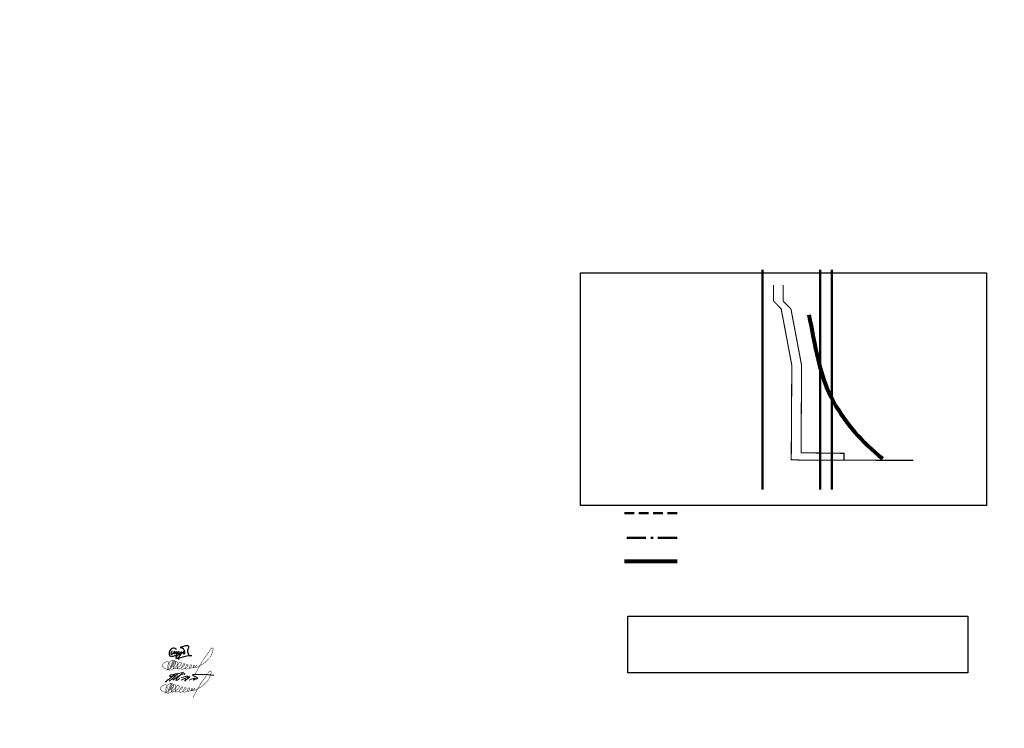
# Model space of a CAD drawing. Header units: millimetres. Extents: x 0 to 5880, y 0 to 297.
# Tile 1 of 35: x 0 to 412, y 0 to 297. Entities that reach past the tile are written whole.
import ezdxf

# ---------------------------------------------------------------- set-up
doc = ezdxf.new("R2010")
doc.units = ezdxf.units.MM
for name, pattern in [('K5LT32770', [0]), ('K5LT_AXLED_REINFORCED', [13, 8, -2, 1, -2]), ('K5LT_BASIC', [0]), ('K5LT_DASHED_REINFORCED', [6, 4, -2]), ('K5LT_REINFORCED', [0]), ('K5LT_THIN', [0])]:
    doc.linetypes.add(name, pattern=pattern)
doc.layers.add('Системный слой', color=7, linetype='Continuous')
picture_1 = doc.add_image_def('image5.jpg', size_in_pixel=(737, 422))
picture_2 = doc.add_image_def('image8.png', size_in_pixel=(769, 128))

# ---------------------------------------------------------------- blocks, each defined once
blk = doc.blocks.new('U77')
at = {"layer": 'Системный слой', "color": 7, "linetype": 'K5LT_REINFORCED', "lineweight": 80}
blk.add_open_spline([(330.5, 173.35), (333.15, 160.85), (334.82, 147.51), (340.95, 136.72), (345.97, 127.87), (352.77, 119.99), (361.37, 113.06)], degree=3, knots=[0, 0, 0, 0, 1, 1, 1, 2, 2, 2, 2], dxfattribs=at)
blk = doc.blocks.new('U79')
at = {"layer": 'Системный слой', "color": 7, "linetype": 'K5LT32770', "lineweight": 30}
for points, knots in [([(65.65, 32.93), (65.57, 33.09), (65.48, 33.21), (65.36, 33.31), (65.2, 33.45), (64.97, 33.53), (64.76, 33.56), (64.48, 33.61), (64.15, 33.55), (63.89, 33.44), (63.57, 33.3), (63.29, 33), (63.07, 32.72), (62.87, 32.45), (62.69, 32.12), (62.62, 31.79), (62.56, 31.54), (62.53, 31.26), (62.58, 31.02), (62.63, 30.8), (62.71, 30.53), (62.87, 30.39), (63.04, 30.24), (63.35, 30.22), (63.59, 30.2), (64, 30.16), (64.44, 30.3), (64.83, 30.43), (65.18, 30.55), (65.52, 30.71), (65.84, 30.91)], [0, 0, 0, 0, 1, 1, 1, 2, 2, 2, 3, 3, 3, 4, 4, 4, 5, 5, 5, 6, 6, 6, 7, 7, 7, 8, 8, 8, 9, 9, 9, 10, 10, 10, 10]), ([(63.91, 32.44), (63.83, 32.26), (63.73, 32.09), (63.63, 31.92), (63.54, 31.79), (63.39, 31.68), (63.35, 31.54), (63.32, 31.44), (63.3, 31.3), (63.34, 31.21), (63.37, 31.15), (63.43, 31.07), (63.49, 31.05), (63.59, 31), (63.74, 31.07), (63.85, 31.11), (64, 31.18), (64.1, 31.35), (64.22, 31.48), (64.5, 31.76), (65.09, 32.48), (65, 32.35), (64.97, 32.3), (64.75, 32.1), (64.69, 31.94), (64.64, 31.82), (64.56, 31.67), (64.6, 31.56), (64.63, 31.5), (64.7, 31.42), (64.76, 31.39), (64.85, 31.36), (64.98, 31.43), (65.08, 31.48), (65.36, 31.6), (65.63, 32.32), (65.67, 32.22), (65.69, 32.16), (65.58, 31.84), (65.57, 31.65), (65.57, 31.54), (65.53, 31.37), (65.59, 31.32), (65.65, 31.28), (65.82, 31.32), (65.91, 31.37), (65.98, 31.41), (66.03, 31.49), (66.09, 31.55), (66.33, 31.78), (66.74, 32.38), (66.73, 32.33), (66.73, 32.3), (66.37, 31.92), (66.32, 31.67), (66.3, 31.56), (66.25, 31.41), (66.3, 31.32), (66.34, 31.26), (66.44, 31.2), (66.5, 31.19), (66.63, 31.16), (66.77, 31.32), (66.89, 31.4), (67.04, 31.51), (67.17, 31.66), (67.31, 31.78), (67.39, 31.84), (67.46, 31.92), (67.55, 31.97), (67.59, 31.99), (67.65, 32.03), (67.69, 32.03), (67.75, 32.02), (67.77, 31.85), (67.77, 31.76), (67.79, 31.58), (67.63, 31.41), (67.54, 31.24), (67.42, 31), (67.26, 30.78), (67.11, 30.56), (66.89, 30.25), (66.69, 29.92), (66.41, 29.67), (66.24, 29.52), (66.08, 29.3), (65.87, 29.27), (65.78, 29.25), (65.65, 29.23), (65.58, 29.28), (65.52, 29.32), (65.49, 29.42), (65.47, 29.5), (65.45, 29.62), (65.48, 29.77), (65.52, 29.89), (65.59, 30.1), (65.75, 30.28), (65.91, 30.43), (66.05, 30.56), (66.22, 30.66), (66.39, 30.76), (66.59, 30.88), (66.8, 30.98), (67.01, 31.08), (67.12, 31.14), (67.23, 31.2), (67.34, 31.25), (67.49, 31.31), (67.68, 31.31), (67.81, 31.4), (67.92, 31.47), (68, 31.59), (68.1, 31.68), (68.33, 31.9), (68.51, 32.22), (68.8, 32.34), (68.84, 32.36), (68.92, 32.39), (68.93, 32.39), (68.94, 32.39), (68.82, 32.32), (68.77, 32.28), (68.72, 32.23), (68.65, 32.19), (68.61, 32.13), (68.54, 32.04), (68.52, 31.9), (68.51, 31.79), (68.51, 31.66), (68.54, 31.53), (68.6, 31.42), (68.64, 31.35), (68.68, 31.26), (68.74, 31.23), (68.82, 31.19), (68.98, 31.23), (69.05, 31.29), (69.13, 31.35), (69.16, 31.49), (69.18, 31.6), (69.21, 31.77), (69.14, 31.95), (69.11, 32.11), (69.08, 32.26), (69.05, 32.41), (68.99, 32.56), (68.93, 32.73), (68.83, 32.89), (68.73, 33.06), (68.66, 33.18), (68.6, 33.35), (68.48, 33.43), (68.42, 33.48), (68.33, 33.5), (68.25, 33.54), (68.12, 33.59), (67.99, 33.63), (67.85, 33.67), (67.72, 33.71), (67.58, 33.74), (67.45, 33.79), (67.38, 33.81), (67.26, 33.83), (67.25, 33.86), (67.24, 33.9), (67.39, 33.95), (67.47, 33.99), (67.61, 34.07), (67.78, 34.12), (67.94, 34.18), (68.43, 34.37), (68.94, 34.55), (69.47, 34.65), (69.69, 34.69), (69.94, 34.79), (70.16, 34.75), (70.28, 34.72), (70.42, 34.68), (70.52, 34.6), (70.62, 34.53), (70.73, 34.43), (70.76, 34.31), (70.8, 34.21), (70.76, 34.08), (70.74, 33.97), (70.72, 33.75), (70.68, 33.53), (70.59, 33.32), (70.53, 33.19), (70.41, 33.08), (70.37, 32.94), (70.34, 32.84), (70.34, 32.73), (70.33, 32.62), (70.32, 32.49), (70.3, 32.35), (70.3, 32.22), (70.31, 32.06), (70.35, 31.9), (70.39, 31.75), (70.42, 31.62), (70.48, 31.5), (70.52, 31.38), (70.56, 31.28), (70.6, 31.18), (70.64, 31.07), (70.67, 30.98), (70.7, 30.89), (70.72, 30.8), (70.73, 30.7), (70.73, 30.61), (70.72, 30.52)], [0, 0, 0, 0, 1, 1, 1, 2, 2, 2, 3, 3, 3, 4, 4, 4, 5, 5, 5, 6, 6, 6, 7, 7, 7, 8, 8, 8, 9, 9, 9, 10, 10, 10, 11, 11, 11, 12, 12, 12, 13, 13, 13, 14, 14, 14, 15, 15, 15, 16, 16, 16, 17, 17, 17, 18, 18, 18, 19, 19, 19, 20, 20, 20, 21, 21, 21, 22, 22, 22, 23, 23, 23, 24, 24, 24, 25, 25, 25, 26, 26, 26, 27, 27, 27, 28, 28, 28, 29, 29, 29, 30, 30, 30, 31, 31, 31, 32, 32, 32, 33, 33, 33, 34, 34, 34, 35, 35, 35, 36, 36, 36, 37, 37, 37, 38, 38, 38, 39, 39, 39, 40, 40, 40, 41, 41, 41, 42, 42, 42, 43, 43, 43, 44, 44, 44, 45, 45, 45, 46, 46, 46, 47, 47, 47, 48, 48, 48, 49, 49, 49, 50, 50, 50, 51, 51, 51, 52, 52, 52, 53, 53, 53, 54, 54, 54, 55, 55, 55, 56, 56, 56, 57, 57, 57, 58, 58, 58, 59, 59, 59, 60, 60, 60, 61, 61, 61, 62, 62, 62, 63, 63, 63, 64, 64, 64, 65, 65, 65, 66, 66, 66, 67, 67, 67, 68, 68, 68, 69, 69, 69, 70, 70, 70, 71, 71, 71, 71]), ([(66.81, 28.85), (66.57, 29.02), (66.43, 29.17), (66.38, 29.3), (66.25, 29.61), (67.38, 29.63), (67.89, 29.78), (68.58, 29.98), (69.28, 30.2), (69.98, 30.33), (70.42, 30.42), (70.86, 30.53), (71.3, 30.54), (71.55, 30.54), (71.79, 30.52), (72.04, 30.49)], [0, 0, 0, 0, 1, 1, 1, 2, 2, 2, 3, 3, 3, 4, 4, 4, 5, 5, 5, 5])]:
    blk.add_open_spline(points, degree=3, knots=knots, dxfattribs=at)
blk = doc.blocks.new('U80')
at = {"layer": 'Системный слой', "color": 7, "linetype": 'K5LT_THIN', "const_width": 0.18}
for points in [[(64.05, 17.59), (63.67, 16.63), (63.59, 16.45), (63.53, 16.24), (63.53, 16.16), (63.53, 16.09), (63.58, 16.06), (63.69, 16.07), (63.8, 16.18), (63.95, 16.35), (64.02, 16.49), (64.07, 16.6), (64.34, 17.37), (64.38, 17.64), (64.36, 17.91), (64.29, 18.28), (64.21, 18.45), (64.09, 18.59), (63.91, 18.68), (63.61, 18.72), (63.32, 18.72), (63, 18.7), (62.7, 18.63), (62.51, 18.55), (62.24, 18.37), (61.95, 18.16), (61.8, 17.98), (61.62, 17.68), (61.46, 17.41), (61.32, 17.02), (61.22, 16.69), (61.18, 16.35), (61.2, 15.84), (61.25, 15.4), (61.36, 15.03), (61.48, 14.89), (61.67, 14.77), (61.85, 14.73), (62.01, 14.73), (62.26, 14.77), (62.54, 14.83), (62.77, 14.9), (62.95, 14.99), (63.21, 15.11), (63.53, 15.3), (63.64, 15.39), (63.74, 15.48), (63.95, 15.65), (64.58, 16.18), (64.82, 16.41), (65.05, 16.68), (65.25, 16.97), (65.33, 17.16), (65.37, 17.41), (65.39, 17.66), (65.37, 17.82), (65.32, 17.98), (65.19, 18.12), (65.05, 18.21), (64.84, 18.26), (64.7, 18.28), (64.43, 18.28), (64.3, 18.28), (64.26, 18.28), (64.21, 18.27), (64.17, 18.25), (64.12, 18.23), (64.09, 18.2), (64, 18.12), (63.93, 18.03), (63.82, 17.89), (63.71, 17.73), (63.62, 17.56), (63.54, 17.39), (63.43, 17.08), (63.36, 16.84), (63.33, 16.59), (63.35, 16.15), (63.4, 15.93), (63.48, 15.67), (63.55, 15.52), (63.63, 15.42), (63.69, 15.33), (63.74, 15.29), (63.82, 15.25), (63.86, 15.24), (63.94, 15.22), (64.01, 15.22), (64.12, 15.22), (64.23, 15.25), (64.41, 15.3), (64.99, 15.6), (65.81, 16.11), (66.1, 16.35), (66.3, 16.55), (66.54, 16.83), (66.76, 17.15), (66.88, 17.36), (66.9, 17.41), (66.92, 17.48), (66.91, 17.56), (66.9, 17.63), (66.88, 17.72), (66.83, 17.81), (66.79, 17.87), (66.7, 17.95), (66.64, 17.98), (66.55, 18.01), (66.48, 18.02), (66.39, 18.02), (66.27, 18.01), (66.18, 17.98), (66.1, 17.95), (66.03, 17.91), (65.89, 17.81), (65.76, 17.69), (65.68, 17.58), (65.63, 17.48), (65.51, 17.23), (65.43, 16.98), (65.28, 16.57), (65.22, 16.3), (65.18, 16.03), (65.17, 15.7), (65.18, 15.55), (65.2, 15.42), (65.23, 15.33), (65.26, 15.28), (65.3, 15.23), (65.34, 15.2), (65.4, 15.19), (65.48, 15.18), (65.57, 15.2), (66.12, 15.37), (66.73, 15.64), (67.51, 16.16), (67.75, 16.38), (67.98, 16.63), (68.19, 16.92), (68.26, 17.1), (68.26, 17.23), (68.26, 17.29), (68.25, 17.34), (68.24, 17.36), (68.22, 17.39), (68.18, 17.42), (68.14, 17.45), (68.11, 17.46), (68.07, 17.47), (68, 17.46), (67.93, 17.43), (67.86, 17.39), (67.8, 17.34), (67.73, 17.25), (67.62, 17.1), (67.5, 16.91), (67.38, 16.73), (67.27, 16.5), (67.14, 16.22), (67.03, 15.98), (66.97, 15.81), (66.93, 15.57), (66.93, 15.38), (66.95, 15.21), (66.98, 15.18), (67.04, 15.12), (67.08, 15.1), (67.14, 15.08), (67.22, 15.08), (67.33, 15.09), (67.44, 15.12), (67.93, 15.28), (68.26, 15.44), (68.76, 15.74), (69.09, 15.98), (69.26, 16.14), (69.42, 16.33), (69.57, 16.55), (69.64, 16.69), (69.66, 16.82), (69.67, 16.91), (69.66, 16.96), (69.64, 17.02), (69.6, 17.07), (69.53, 17.12), (69.48, 17.13), (69.39, 17.13), (69.33, 17.13), (69.26, 17.1), (69.21, 17.07), (69.17, 17.04), (69.11, 16.97), (69.05, 16.87), (68.98, 16.73), (68.87, 16.5), (68.81, 16.33), (68.74, 16.09), (68.71, 15.83), (68.68, 15.6), (68.69, 15.46), (68.7, 15.39), (68.72, 15.33), (68.74, 15.28), (68.75, 15.23), (68.8, 15.18), (68.92, 15.15), (69.09, 15.17), (69.51, 15.28), (69.82, 15.41), (70.36, 15.71), (70.66, 15.94), (70.91, 16.17), (71.14, 16.38), (71.21, 16.51), (71.22, 16.72), (71.21, 16.82), (71.19, 16.87), (71.13, 16.92), (71.02, 16.94), (70.93, 16.95), (70.86, 16.94), (70.79, 16.92), (70.74, 16.89), (70.68, 16.81), (70.6, 16.69), (70.49, 16.48), (70.4, 16.25), (70.35, 16.08), (70.3, 15.92), (70.28, 15.78), (70.28, 15.72), (70.29, 15.65), (70.32, 15.61), (70.4, 15.52), (70.48, 15.46), (70.56, 15.44), (70.73, 15.47), (70.99, 15.57), (71.43, 15.75), (71.77, 15.91), (72.04, 16.08), (72.25, 16.23), (72.41, 16.38), (72.46, 16.47), (72.46, 16.54), (72.42, 16.61), (72.38, 16.65), (72.31, 16.69), (72.22, 16.72), (72.11, 16.73), (72.04, 16.72), (71.98, 16.72), (71.91, 16.68), (71.83, 16.57), (71.8, 16.49), (71.78, 16.37), (71.78, 16.27), (71.8, 16.13), (71.81, 15.99), (71.84, 15.91), (71.86, 15.84), (71.89, 15.81), (71.92, 15.78), (71.99, 15.77), (72.13, 15.77), (72.28, 15.79), (72.44, 15.87), (72.58, 15.96), (72.76, 16.08), (72.92, 16.22), (73.07, 16.36), (73.26, 16.6), (73.29, 16.66), (73.31, 16.73), (73.28, 16.76), (73.23, 16.75), (73.18, 16.72), (73.11, 16.62), (73, 16.45), (72.88, 16.24), (72.84, 16.15), (72.82, 16), (72.83, 15.93), (72.86, 15.88), (72.88, 15.84), (72.92, 15.81), (72.96, 15.8), (73.03, 15.8), (73.1, 15.82), (73.38, 15.93), (73.9, 16.16), (74.55, 16.54), (75.72, 17.19), (76.34, 17.57), (76.75, 17.91), (77.35, 18.49), (78.04, 19.24), (78.89, 20.11), (79.27, 20.71), (79.74, 21.83), (79.95, 22.32), (80.08, 22.8), (80.16, 23.2), (80.18, 23.51), (80.18, 23.65), (80.14, 23.82), (80.06, 23.95), (79.93, 24.01), (79.79, 24.02), (79.69, 24), (79.6, 23.97), (79.48, 23.87), (79.4, 23.78), (79.23, 23.56), (76.51, 19.71), (76, 18.98), (75.54, 18.31), (72.55, 12.86)], [(63.66, 18.55), (63.48, 18.54), (63.41, 18.5), (63.27, 18.38), (63.14, 18.12), (62.74, 17.11), (62.24, 15.78), (62.04, 15.35), (61.91, 15.19), (61.6, 15.03), (61.46, 15), (61.25, 15), (60.99, 15.05), (60.74, 15.13), (60.45, 15.24), (60.21, 15.36), (59.99, 15.46), (59.79, 15.61), (59.59, 15.78), (59.37, 15.96), (59.14, 16.12), (58.99, 16.28), (58.92, 16.4), (58.87, 16.55), (58.88, 16.71), (58.94, 16.9), (59.06, 17.1), (59.4, 17.5), (59.72, 17.8), (60.08, 18.03), (60.52, 18.22), (60.8, 18.3), (60.98, 18.33), (61.07, 18.32), (61.17, 18.3), (61.31, 18.24), (61.42, 18.17), (61.53, 18.03), (61.63, 17.8), (61.69, 17.42), (61.72, 17.13), (61.74, 16.74), (61.72, 16.53), (61.66, 16.27), (61.58, 15.95), (61.49, 15.72), (61.34, 15.36), (61.21, 15.13), (60.89, 14.68)], [(62.17, 16.04), (63.08, 16.48)], [(63.66, 18.55), (62.34, 15.13)]]:
    blk.add_lwpolyline(points, dxfattribs=at)
blk = doc.blocks.new('U81')
at = {"layer": 'Системный слой', "color": 7, "linetype": 'K5LT_THIN', "lineweight": 18}
blk.add_arc((43.28, 46.09), 32.63, 306.1798, 315.028, dxfattribs=at)
for points, knots in [([(61.12, 19.82), (61.1, 19.78), (61.07, 19.71), (61.02, 19.57), (61.2, 19.43), (61.53, 19.74), (61.88, 20.18), (62.53, 20.61), (63.19, 21.19), (63.92, 21.76), (64.65, 22.37), (65.07, 22.79), (65.26, 22.99)], [0, 0, 0, 0, 0.113653, 0.254015, 0.376707, 0.660679, 1.362779, 2.210229, 2.931504, 4.015017, 4.972839, 5.797245, 5.797245, 5.797245, 5.797245]), ([(66.12, 22.38), (65.59, 22.24), (64.69, 22), (63.69, 21.69), (63.04, 21.69), (62.81, 22), (62.95, 22.34), (63.35, 22.37), (63.83, 22.51), (64.66, 22.63), (65.82, 22.95), (66.94, 22.83), (67.88, 23.46), (68.15, 23.11), (68.01, 23.06), (67.91, 23.02)], [0, 0, 0, 0, 1.640413, 2.788647, 3.181003, 3.475016, 3.785471, 4.050237, 4.604416, 5.320544, 6.566646, 8.105837, 8.942503, 9.016001, 9.262776, 9.262776, 9.262776, 9.262776]), ([(64.11, 20.14), (64.52, 20.48), (65.27, 21.1), (66.35, 21.87), (67.31, 22.49), (68.26, 22.68), (68.82, 22.88), (69.11, 22.93), (69.16, 22.9), (69.17, 22.82), (69.06, 22.75), (68.99, 22.67), (68.94, 22.61), (68.93, 22.59)], [0, 0, 0, 0, 1.600081, 2.884789, 3.999168, 4.989608, 5.748814, 5.808954, 5.844678, 5.9081, 6.008557, 6.193433, 6.246811, 6.246811, 6.246811, 6.246811]), ([(66.66, 21.79), (66.44, 21.56), (66.06, 21.18), (65.62, 20.7), (65.25, 19.65), (66.17, 20.31), (66.87, 20.82)], [0, 0, 0, 0, 0.943722, 1.596659, 2.060412, 3.620108, 3.620108, 3.620108, 3.620108]), ([(68.55, 23.5), (68.26, 23.21), (67.67, 22.64), (67.06, 22.1), (66.75, 21.82)], [0, 0, 0, 0, 1.224779, 2.458686, 2.458686, 2.458686, 2.458686]), ([(67.48, 21.09), (67.79, 21.2), (68.3, 21.38), (69.02, 21.59), (69.58, 21.73), (70.04, 21.88), (70.38, 21.96), (70.67, 21.81), (70.46, 21.48), (69.93, 21.24), (69.02, 20.72), (68.44, 20.57), (67.63, 20.07), (68.1, 20.65), (68.77, 20.69), (69.82, 21.27), (70.5, 21.52), (71.32, 21.59), (71.06, 21.11), (70.62, 21.06), (70.23, 20.59), (69.68, 20.46), (69.36, 20.25), (69.13, 20.06), (69.35, 19.8), (69.56, 19.87), (69.71, 19.93)], [0, 0, 0, 0, 0.990963, 1.623035, 2.227872, 2.723593, 3.088374, 3.278162, 3.505494, 3.99811, 5.147713, 6.302849, 6.633495, 6.869523, 7.817376, 8.903985, 10.181806, 10.436559, 10.772489, 11.221547, 11.804027, 12.456012, 12.832551, 13.028922, 13.203282, 13.634223, 13.634223, 13.634223, 13.634223]), ([(70.93, 20.2), (71.13, 20.29), (71.52, 20.46), (72.08, 20.65), (72.69, 20.85), (73.04, 20.9), (73.42, 20.99), (73.44, 20.82), (73.24, 20.71), (73.17, 20.43), (73.02, 20.28), (72.71, 20.18), (72.86, 20.4), (73.07, 20.45), (73.36, 20.59), (73.74, 20.62), (74.09, 20.75), (74.35, 20.81), (74.59, 20.83), (74.54, 21.08), (74.37, 21.27), (74.02, 21.41), (73.66, 21.64), (73.26, 21.79), (72.95, 21.96), (72.67, 22.08), (72.5, 22.21), (72.38, 22.34), (72.47, 22.53), (72.8, 22.49), (73.25, 22.54), (74.47, 22.5), (75.87, 22.57), (77.35, 22.48), (78.31, 22.54), (79.12, 22.44), (79.87, 22.33), (80.46, 22.33), (80.94, 22.27), (81.17, 22.25), (81.28, 22.24)], [0, 0, 0, 0, 0.64163, 1.29356, 1.794076, 2.471833, 2.611863, 2.671968, 2.913963, 3.1978, 3.472127, 3.65366, 3.783753, 4.022062, 4.337011, 4.71493, 5.169515, 5.417604, 5.569151, 5.768386, 5.982635, 6.339042, 6.859114, 7.263983, 7.608077, 7.940186, 8.151131, 8.270542, 8.429415, 8.641048, 9.147181, 9.852258, 12.263923, 13.365611, 14.28805, 15.131885, 15.811435, 16.555968, 16.916296, 17.247859, 17.247859, 17.247859, 17.247859])]:
    blk.add_open_spline(points, degree=3, knots=knots, dxfattribs=at)
blk = doc.blocks.new('U82')
at = {"layer": 'Системный слой', "color": 7, "linetype": 'K5LT_THIN', "const_width": 0.18}
for points in [[(64.89, 27.26), (64.51, 26.29), (64.43, 26.11), (64.37, 25.91), (64.36, 25.83), (64.37, 25.76), (64.42, 25.72), (64.53, 25.74), (64.64, 25.84), (64.79, 26.01), (64.86, 26.15), (64.91, 26.26), (65.18, 27.03), (65.21, 27.3), (65.2, 27.58), (65.13, 27.95), (65.05, 28.11), (64.92, 28.25), (64.74, 28.34), (64.44, 28.38), (64.16, 28.38), (63.84, 28.36), (63.54, 28.29), (63.35, 28.21), (63.08, 28.04), (62.79, 27.82), (62.64, 27.64), (62.45, 27.34), (62.3, 27.07), (62.16, 26.69), (62.05, 26.35), (62.01, 26.01), (62.04, 25.5), (62.08, 25.06), (62.2, 24.7), (62.32, 24.56), (62.51, 24.44), (62.69, 24.39), (62.84, 24.39), (63.1, 24.43), (63.38, 24.49), (63.61, 24.56), (63.79, 24.66), (64.04, 24.77), (64.37, 24.97), (64.48, 25.05), (64.58, 25.14), (64.79, 25.31), (65.42, 25.84), (65.65, 26.07), (65.89, 26.35), (66.09, 26.64), (66.17, 26.82), (66.21, 27.08), (66.23, 27.32), (66.2, 27.48), (66.16, 27.65), (66.03, 27.78), (65.88, 27.87), (65.68, 27.92), (65.54, 27.95), (65.27, 27.95), (65.14, 27.95), (65.1, 27.94), (65.04, 27.93), (65, 27.92), (64.95, 27.89), (64.92, 27.86), (64.84, 27.78), (64.77, 27.7), (64.65, 27.56), (64.55, 27.4), (64.46, 27.22), (64.38, 27.05), (64.27, 26.74), (64.19, 26.51), (64.17, 26.26), (64.19, 25.81), (64.24, 25.59), (64.31, 25.33), (64.39, 25.18), (64.46, 25.08), (64.53, 25), (64.58, 24.95), (64.65, 24.91), (64.7, 24.9), (64.78, 24.88), (64.85, 24.88), (64.96, 24.88), (65.07, 24.91), (65.25, 24.97), (65.82, 25.26), (66.65, 25.78), (66.94, 26.02), (67.14, 26.21), (67.38, 26.49), (67.6, 26.81), (67.72, 27.02), (67.74, 27.07), (67.75, 27.15), (67.75, 27.22), (67.74, 27.29), (67.71, 27.38), (67.67, 27.48), (67.62, 27.53), (67.53, 27.61), (67.47, 27.65), (67.39, 27.68), (67.31, 27.68), (67.23, 27.68), (67.11, 27.67), (67.02, 27.65), (66.93, 27.61), (66.86, 27.57), (66.73, 27.47), (66.6, 27.35), (66.52, 27.25), (66.46, 27.14), (66.35, 26.89), (66.27, 26.64), (66.12, 26.23), (66.06, 25.96), (66.02, 25.7), (66.01, 25.36), (66.01, 25.21), (66.04, 25.08), (66.07, 24.99), (66.09, 24.94), (66.14, 24.89), (66.18, 24.86), (66.23, 24.85), (66.31, 24.85), (66.41, 24.86), (66.96, 25.03), (67.56, 25.3), (68.35, 25.82), (68.59, 26.05), (68.81, 26.29), (69.03, 26.58), (69.1, 26.77), (69.1, 26.89), (69.1, 26.95), (69.09, 27), (69.08, 27.03), (69.05, 27.05), (69.02, 27.09), (68.98, 27.11), (68.94, 27.13), (68.91, 27.13), (68.84, 27.12), (68.77, 27.1), (68.7, 27.06), (68.64, 27), (68.57, 26.91), (68.46, 26.76), (68.34, 26.58), (68.22, 26.39), (68.1, 26.16), (67.98, 25.89), (67.86, 25.64), (67.81, 25.47), (67.77, 25.24), (67.77, 25.05), (67.79, 24.88), (67.82, 24.84), (67.87, 24.79), (67.91, 24.76), (67.98, 24.74), (68.06, 24.74), (68.17, 24.75), (68.28, 24.79), (68.77, 24.95), (69.1, 25.11), (69.59, 25.4), (69.92, 25.64), (70.1, 25.8), (70.25, 25.99), (70.4, 26.21), (70.48, 26.35), (70.5, 26.48), (70.51, 26.57), (70.5, 26.63), (70.48, 26.68), (70.43, 26.74), (70.36, 26.78), (70.32, 26.79), (70.23, 26.79), (70.17, 26.79), (70.1, 26.77), (70.04, 26.73), (70, 26.7), (69.95, 26.63), (69.89, 26.53), (69.82, 26.39), (69.71, 26.16), (69.65, 26), (69.58, 25.76), (69.55, 25.49), (69.52, 25.26), (69.52, 25.13), (69.54, 25.05), (69.55, 24.99), (69.57, 24.94), (69.59, 24.89), (69.63, 24.84), (69.75, 24.81), (69.93, 24.84), (70.35, 24.95), (70.65, 25.07), (71.19, 25.37), (71.5, 25.61), (71.75, 25.83), (71.97, 26.04), (72.04, 26.18), (72.06, 26.39), (72.05, 26.48), (72.02, 26.53), (71.97, 26.58), (71.86, 26.6), (71.77, 26.61), (71.69, 26.61), (71.63, 26.58), (71.58, 26.55), (71.52, 26.47), (71.44, 26.35), (71.33, 26.14), (71.24, 25.91), (71.19, 25.74), (71.14, 25.58), (71.12, 25.44), (71.12, 25.38), (71.13, 25.31), (71.16, 25.27), (71.24, 25.18), (71.32, 25.12), (71.4, 25.1), (71.57, 25.13), (71.83, 25.23), (72.27, 25.41), (72.61, 25.57), (72.87, 25.74), (73.09, 25.9), (73.25, 26.04), (73.29, 26.14), (73.29, 26.2), (73.26, 26.27), (73.22, 26.31), (73.15, 26.35), (73.06, 26.38), (72.95, 26.39), (72.87, 26.38), (72.82, 26.38), (72.74, 26.34), (72.66, 26.23), (72.64, 26.15), (72.62, 26.04), (72.62, 25.94), (72.64, 25.79), (72.65, 25.66), (72.67, 25.57), (72.69, 25.51), (72.73, 25.47), (72.76, 25.44), (72.82, 25.43), (72.97, 25.43), (73.12, 25.45), (73.28, 25.53), (73.42, 25.62), (73.6, 25.75), (73.76, 25.89), (73.91, 26.03), (74.1, 26.27), (74.13, 26.32), (74.14, 26.39), (74.12, 26.42), (74.07, 26.42), (74.02, 26.38), (73.95, 26.29), (73.83, 26.11), (73.72, 25.91), (73.67, 25.81), (73.66, 25.66), (73.67, 25.59), (73.7, 25.54), (73.72, 25.5), (73.76, 25.48), (73.8, 25.46), (73.86, 25.46), (73.93, 25.48), (74.22, 25.59), (74.74, 25.82), (75.39, 26.21), (76.56, 26.86), (77.18, 27.24), (77.59, 27.57), (78.18, 28.15), (78.88, 28.9), (79.73, 29.77), (80.11, 30.37), (80.58, 31.49), (80.79, 31.98), (80.92, 32.46), (80.99, 32.86), (81.02, 33.17), (81.02, 33.31), (80.98, 33.48), (80.9, 33.62), (80.77, 33.67), (80.62, 33.68), (80.53, 33.67), (80.44, 33.63), (80.32, 33.53), (80.23, 33.45), (80.07, 33.22), (77.35, 29.37), (76.83, 28.65), (76.38, 27.97), (73.38, 22.53)], [(64.5, 28.22), (64.32, 28.2), (64.25, 28.17), (64.11, 28.04), (63.97, 27.79), (63.58, 26.77), (63.08, 25.44), (62.88, 25.01), (62.75, 24.86), (62.44, 24.69), (62.3, 24.66), (62.09, 24.66), (61.83, 24.72), (61.57, 24.8), (61.28, 24.91), (61.05, 25.02), (60.83, 25.13), (60.63, 25.28), (60.42, 25.45), (60.21, 25.62), (59.98, 25.79), (59.83, 25.94), (59.75, 26.06), (59.71, 26.21), (59.71, 26.37), (59.78, 26.56), (59.9, 26.76), (60.24, 27.17), (60.56, 27.47), (60.92, 27.69), (61.35, 27.88), (61.64, 27.97), (61.82, 27.99), (61.91, 27.99), (62.01, 27.97), (62.15, 27.9), (62.25, 27.83), (62.36, 27.7), (62.47, 27.46), (62.53, 27.09), (62.56, 26.79), (62.57, 26.41), (62.56, 26.2), (62.5, 25.93), (62.41, 25.61), (62.33, 25.38), (62.18, 25.02), (62.05, 24.79), (61.72, 24.34)], [(63, 25.7), (63.91, 26.14)], [(64.5, 28.21), (63.17, 24.8)]]:
    blk.add_lwpolyline(points, dxfattribs=at)

msp = doc.modelspace()

# ---------------------------------------------------------------- linework, layer by layer
at = {"layer": 'Системный слой', "color": 7, "linetype": 'K5LT_BASIC', "lineweight": 50}
for p, q in [((311.14, 100.09), (311.14, 192.09)), ((335.34, 100.09), (335.34, 192.09)), ((340.19, 100.09), (340.19, 192.09))]:
    msp.add_line(p, q, dxfattribs=at)
at = {"layer": 'Системный слой', "color": 5, "linetype": 'K5LT_DASHED_REINFORCED', "lineweight": 50, "true_color": 0x0000ff}
msp.add_line((275.33, 90.11), (253.33, 90.11), dxfattribs=at)
at = {"layer": 'Системный слой', "color": 7, "linetype": 'K5LT_AXLED_REINFORCED', "lineweight": 50}
msp.add_line((275.33, 79.81), (253.33, 79.81), dxfattribs=at)
at = {"layer": 'Системный слой', "color": 7, "linetype": 'K5LT_REINFORCED', "lineweight": 80}
msp.add_line((275.33, 69.92), (253.33, 69.92), dxfattribs=at)
at = {"layer": 'Системный слой', "color": 5, "linetype": 'K5LT_DASHED_REINFORCED', "true_color": 0x0000ff, "const_width": 0.45}
msp.add_lwpolyline([(315.72, 185.87), (315.72, 179.14), (318.96, 175.81), (323.41, 152.18), (323.18, 112.6), (328.16, 112.35), (370, 112.35)], dxfattribs=at)
at = {"layer": 'Системный слой', "color": 7, "linetype": 'K5LT_AXLED_REINFORCED', "const_width": 0.45}
msp.add_lwpolyline([(319.83, 185.76), (319.83, 179.03), (323.06, 175.7), (327.51, 152.08), (327.28, 115.49), (345.26, 115.24), (345.26, 112.35), (374.37, 112.31)], dxfattribs=at)

# ---------------------------------------------------------------- block references
at = {"layer": 'Системный слой'}
for name in ['U77', 'U82', 'U79', 'U80', 'U81']:
    msp.add_blockref(name, (0, 0), dxfattribs=at)

# ---------------------------------------------------------------- pictures from other files: only their frames are drawn
image = msp.add_image(picture_1, insert=(234.86, 93.45), size_in_units=(170.15, 97.43), dxfattribs=at)
image.dxf.flags = 15
image = msp.add_image(picture_2, insert=(254.72, 23.3), size_in_units=(142.43, 23.71), dxfattribs=at)
image.dxf.flags = 15

doc.saveas('drawing.dxf')
